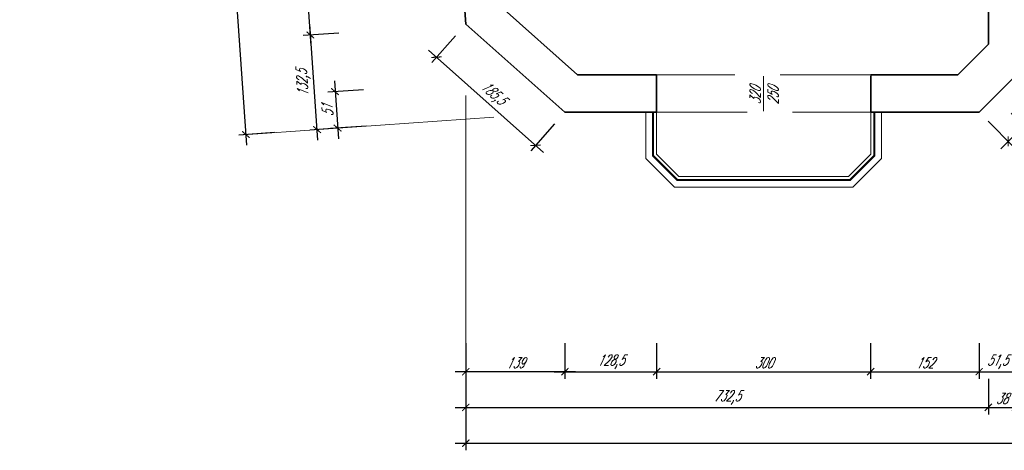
# Model space of a CAD drawing. Header units: millimetres. Extents: x 402 to 79005, y -7782 to 89952.
# Tile 27 of 256: x 21434 to 22815, y 13392 to 13995. Entities that reach past the tile are written whole.
import ezdxf

# ---------------------------------------------------------------- set-up
doc = ezdxf.new("R2010")
doc.units = ezdxf.units.MM
doc.header["$LTSCALE"] = 10
doc.linetypes.add('DASHED', pattern=[19.05, 12.7, -6.35])
doc.layers.get('0').update_dxf_attribs({"lineweight": 0})
doc.layers.get('Defpoints').update_dxf_attribs({"color": 253})
for name, color, linetype, lineweight in [('01 parter - ściany', 253, 'Continuous', 35), ('03_drzwi', 253, 'Continuous', 15), ('04-1_widok', 253, 'Continuous', 5), ('04-2_nad', 253, 'DASHED', 5), ('05-01_wymiary', 253, 'Continuous', 5)]:
    doc.layers.add(name, color=color, linetype=linetype, lineweight=lineweight)
doc.styles.add('ariel_wym', font='simplex.shx', dxfattribs={"width": 0.65, "oblique": 25})
doc.dimstyles.new('ariel 50', dxfattribs={"dimtxt": 15, "dimasz": 10, "dimexe": 10, "dimexo": 0, "dimgap": 5, "dimtad": 1, "dimdec": 1, "dimrnd": 0.5, "dimtxsty": 'ariel_wym', "dimblk": 'ARCHTICK', "dimcen": 2.5, "dimdle": 15, "dimazin": 0, "dimtfac": 1, "dimtdec": 1, "dimtix": 1, "dimtmove": 0, "dimatfit": 3, "dimldrblk": 'DOT', "dimfxl": 0, "dimarcsym": 0})

# ---------------------------------------------------------------- blocks, each defined once
blk = doc.blocks.new('_ArchTick')
at = {"color": 0, "linetype": 'ByBlock', "const_width": 0.15}
blk.add_lwpolyline([(-0.5, -0.5), (0.5, 0.5)], dxfattribs=at)
blk = doc.blocks.new('*D3084')
at = {"layer": '05-01_wymiary', "color": 0, "lineweight": -2}
for p, q in [((22198.6, 13541.9), (22198.6, 13491.9)), ((22327.2, 13541.9), (22327.2, 13491.9)), ((22183.6, 13501.9), (22342.2, 13501.9))]:
    blk.add_line(p, q, dxfattribs=at)
at = {"layer": 'Defpoints', "color": 0, "lineweight": 0}
for p in [(22198.6, 13865.1), (22327.2, 13865.1), (22327.2, 13501.9)]:
    blk.add_point(p, dxfattribs=at)
at = {"layer": '05-01_wymiary', "color": 0, "lineweight": -2, "xscale": 10, "yscale": 10, "zscale": 10, "rotation": 180}
blk.add_blockref('_ArchTick', (22198.6, 13501.9), dxfattribs=at)
at = {"layer": '05-01_wymiary', "color": 0, "lineweight": -2, "xscale": 10, "yscale": 10, "zscale": 10}
blk.add_blockref('_ArchTick', (22327.2, 13501.9), dxfattribs=at)
at = {"layer": '05-01_wymiary', "color": 0, "insert": (22262.9, 13515.8), "char_height": 15, "attachment_point": 5, "style": 'ariel_wym'}
blk.add_mtext('128,5', dxfattribs=at)
blk = doc.blocks.new('_Dot')
at = {"color": 0, "linetype": 'ByBlock', "lineweight": -2}
blk.add_line((-0.5, 0), (-1, 0), dxfattribs=at)
at = {"color": 0, "linetype": 'ByBlock', "const_width": 0.5}
blk.add_lwpolyline([(-0.25, 0, 1), (0.25, 0, 1)], format="xyb", close=True, dxfattribs=at)
blk = doc.blocks.new('*D3085')
at = {"layer": '05-01_wymiary', "color": 0, "lineweight": -2}
for p, q in [((22327.2, 13541.9), (22327.2, 13491.9)), ((22627.2, 13541.9), (22627.2, 13491.9)), ((22312.2, 13501.9), (22642.2, 13501.9))]:
    blk.add_line(p, q, dxfattribs=at)
at = {"layer": 'Defpoints', "color": 0, "lineweight": 0}
for p in [(22327.2, 13865.1), (22627.2, 13865.1), (22627.2, 13501.9)]:
    blk.add_point(p, dxfattribs=at)
at = {"layer": '05-01_wymiary', "color": 0, "lineweight": -2, "xscale": 10, "yscale": 10, "zscale": 10, "rotation": 180}
blk.add_blockref('_ArchTick', (22327.2, 13501.9), dxfattribs=at)
at = {"layer": '05-01_wymiary', "color": 0, "lineweight": -2, "xscale": 10, "yscale": 10, "zscale": 10}
blk.add_blockref('_ArchTick', (22627.2, 13501.9), dxfattribs=at)
at = {"layer": '05-01_wymiary', "color": 0, "insert": (22477.2, 13514.4), "char_height": 15, "attachment_point": 5, "style": 'ariel_wym'}
blk.add_mtext('300', dxfattribs=at)
blk = doc.blocks.new('*D3086')
at = {"layer": '05-01_wymiary', "color": 0, "lineweight": -2}
for p, q in [((22627.2, 13541.9), (22627.2, 13491.9)), ((22779.3, 13541.9), (22779.3, 13491.9)), ((22612.2, 13501.9), (22794.3, 13501.9))]:
    blk.add_line(p, q, dxfattribs=at)
at = {"layer": 'Defpoints', "color": 0, "lineweight": 0}
for p in [(22627.2, 13865.1), (22779.3, 13865.1), (22779.3, 13501.9)]:
    blk.add_point(p, dxfattribs=at)
at = {"layer": '05-01_wymiary', "color": 0, "lineweight": -2, "xscale": 10, "yscale": 10, "zscale": 10, "rotation": 180}
blk.add_blockref('_ArchTick', (22627.2, 13501.9), dxfattribs=at)
at = {"layer": '05-01_wymiary', "color": 0, "lineweight": -2, "xscale": 10, "yscale": 10, "zscale": 10}
blk.add_blockref('_ArchTick', (22779.3, 13501.9), dxfattribs=at)
at = {"layer": '05-01_wymiary', "color": 0, "insert": (22703.3, 13514.4), "char_height": 15, "attachment_point": 5, "style": 'ariel_wym'}
blk.add_mtext('152', dxfattribs=at)
blk = doc.blocks.new('*D3087')
at = {"layer": '05-01_wymiary', "color": 0, "lineweight": -2}
for p, q in [((22779.3, 13541.9), (22779.3, 13491.9)), ((22830.6, 13541.9), (22830.6, 13491.9)), ((22764.3, 13501.9), (22845.6, 13501.9))]:
    blk.add_line(p, q, dxfattribs=at)
at = {"layer": 'Defpoints', "color": 0, "lineweight": 0}
for p in [(22830.6, 13916.4), (22779.3, 13865.1), (22830.6, 13501.9)]:
    blk.add_point(p, dxfattribs=at)
at = {"layer": '05-01_wymiary', "color": 0, "lineweight": -2, "xscale": 10, "yscale": 10, "zscale": 10, "rotation": 180}
blk.add_blockref('_ArchTick', (22779.3, 13501.9), dxfattribs=at)
at = {"layer": '05-01_wymiary', "color": 0, "lineweight": -2, "xscale": 10, "yscale": 10, "zscale": 10}
blk.add_blockref('_ArchTick', (22830.6, 13501.9), dxfattribs=at)
at = {"layer": '05-01_wymiary', "color": 0, "insert": (22804.9, 13515.8), "char_height": 15, "attachment_point": 5, "style": 'ariel_wym'}
blk.add_mtext('51,5', dxfattribs=at)
blk = doc.blocks.new('*D3114')
at = {"layer": '05-01_wymiary', "color": 0, "lineweight": -2}
for p, q in [((22059.7, 13541.9), (22059.7, 13491.9)), ((22198.6, 13541.9), (22198.6, 13491.9)), ((22213.6, 13501.9), (22044.7, 13501.9))]:
    blk.add_line(p, q, dxfattribs=at)
at = {"layer": 'Defpoints', "color": 0, "lineweight": 0}
for p in [(22059.7, 13988.5), (22198.6, 13865.1), (22059.7, 13501.9)]:
    blk.add_point(p, dxfattribs=at)
at = {"layer": '05-01_wymiary', "color": 0, "lineweight": -2, "xscale": 10, "yscale": 10, "zscale": 10, "rotation": 180}
blk.add_blockref('_ArchTick', (22059.7, 13501.9), dxfattribs=at)
at = {"layer": '05-01_wymiary', "color": 0, "lineweight": -2, "xscale": 10, "yscale": 10, "zscale": 10}
blk.add_blockref('_ArchTick', (22198.6, 13501.9), dxfattribs=at)
at = {"layer": '05-01_wymiary', "color": 0, "insert": (22129.1, 13514.4), "char_height": 15, "attachment_point": 5, "style": 'ariel_wym'}
blk.add_mtext('139', dxfattribs=at)
blk = doc.blocks.new('*D3116')
at = {"layer": '05-01_wymiary', "color": 0, "lineweight": -2}
for p, q in [((22059.7, 13491.9), (22059.7, 13441.9)), ((22792.2, 13491.9), (22792.2, 13441.9)), ((22044.7, 13451.9), (22807.2, 13451.9))]:
    blk.add_line(p, q, dxfattribs=at)
at = {"layer": 'Defpoints', "color": 0, "lineweight": 0}
for p in [(22059.7, 13988.5), (22792.2, 13960.5), (22792.2, 13451.9)]:
    blk.add_point(p, dxfattribs=at)
at = {"layer": '05-01_wymiary', "color": 0, "lineweight": -2, "xscale": 10, "yscale": 10, "zscale": 10, "rotation": 180}
blk.add_blockref('_ArchTick', (22059.7, 13451.9), dxfattribs=at)
at = {"layer": '05-01_wymiary', "color": 0, "lineweight": -2, "xscale": 10, "yscale": 10, "zscale": 10}
blk.add_blockref('_ArchTick', (22792.2, 13451.9), dxfattribs=at)
at = {"layer": '05-01_wymiary', "color": 0, "insert": (22426, 13465.8), "char_height": 15, "attachment_point": 5, "style": 'ariel_wym'}
blk.add_mtext('732,5', dxfattribs=at)
blk = doc.blocks.new('*D3117')
at = {"layer": '05-01_wymiary', "color": 0, "lineweight": -2}
for p, q in [((22792.2, 13491.9), (22792.2, 13441.9)), ((22830.2, 13491.9), (22830.2, 13441.9)), ((22777.2, 13451.9), (22845.2, 13451.9))]:
    blk.add_line(p, q, dxfattribs=at)
at = {"layer": 'Defpoints', "color": 0, "lineweight": 0}
for p in [(22792.2, 13960.5), (22830.2, 13967.4), (22830.2, 13451.9)]:
    blk.add_point(p, dxfattribs=at)
at = {"layer": '05-01_wymiary', "color": 0, "lineweight": -2, "xscale": 10, "yscale": 10, "zscale": 10, "rotation": 180}
blk.add_blockref('_ArchTick', (22792.2, 13451.9), dxfattribs=at)
at = {"layer": '05-01_wymiary', "color": 0, "lineweight": -2, "xscale": 10, "yscale": 10, "zscale": 10}
blk.add_blockref('_ArchTick', (22830.2, 13451.9), dxfattribs=at)
at = {"layer": '05-01_wymiary', "color": 0, "insert": (22811.2, 13464.4), "char_height": 15, "attachment_point": 5, "style": 'ariel_wym'}
blk.add_mtext('38', dxfattribs=at)
blk = doc.blocks.new('*D3139')
at = {"layer": '05-01_wymiary', "color": 0, "lineweight": -2}
for p, q in [((22059.7, 13441.9), (22059.7, 13391.9)), ((27712.5, 13441.9), (27712.5, 13391.9)), ((22044.7, 13401.9), (27727.5, 13401.9))]:
    blk.add_line(p, q, dxfattribs=at)
at = {"layer": 'Defpoints', "color": 0, "lineweight": 0}
for p in [(22059.7, 13988.5), (27712.5, 13916.4), (27712.5, 13401.9)]:
    blk.add_point(p, dxfattribs=at)
at = {"layer": '05-01_wymiary', "color": 0, "lineweight": -2, "xscale": 10, "yscale": 10, "zscale": 10, "rotation": 180}
blk.add_blockref('_ArchTick', (22059.7, 13401.9), dxfattribs=at)
at = {"layer": '05-01_wymiary', "color": 0, "lineweight": -2, "xscale": 10, "yscale": 10, "zscale": 10}
blk.add_blockref('_ArchTick', (27712.5, 13401.9), dxfattribs=at)
at = {"layer": '05-01_wymiary', "color": 0, "insert": (24886.1, 13414.4), "char_height": 15, "attachment_point": 5, "style": 'ariel_wym'}
blk.add_mtext('5653', dxfattribs=at)
blk = doc.blocks.new('*D3266')
at = {"layer": '05-01_wymiary', "color": 0, "lineweight": -2}
for p, q in [((21852.2, 13825.9), (21840.9, 13988.2)), ((21881.8, 13976), (21831.9, 13972.5)), ((21891.1, 13843.6), (21841.2, 13840.2))]:
    blk.add_line(p, q, dxfattribs=at)
at = {"layer": 'Defpoints', "color": 0, "lineweight": 0}
for p in [(22059.7, 13988.5), (21841.9, 13973.2), (22198.6, 13865.1)]:
    blk.add_point(p, dxfattribs=at)
at = {"layer": '05-01_wymiary', "color": 0, "lineweight": -2, "xscale": 10, "yscale": 10, "zscale": 10}
for p, rotation in [((21841.9, 13973.2), 94.00000000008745), ((21851.2, 13840.8), 274.0000000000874)]:
    blk.add_blockref('_ArchTick', p, dxfattribs=dict(at, rotation=rotation))
at = {"layer": '05-01_wymiary', "color": 0, "insert": (21832.6, 13906.1), "char_height": 15, "attachment_point": 5, "rotation": 94, "style": 'ariel_wym'}
blk.add_mtext('132,5', dxfattribs=at)
blk = doc.blocks.new('*D3267')
at = {"layer": '05-01_wymiary', "color": 0, "lineweight": -2}
for p, q in [((21843, 13958.3), (21830.5, 14136.2)), ((21871.5, 14124.1), (21821.6, 14120.6)), ((21881.8, 13976), (21831.9, 13972.5))]:
    blk.add_line(p, q, dxfattribs=at)
at = {"layer": 'Defpoints', "color": 0, "lineweight": 0}
for p in [(22100.2, 14140.1), (21831.6, 14121.3), (22059.7, 13988.5)]:
    blk.add_point(p, dxfattribs=at)
at = {"layer": '05-01_wymiary', "color": 0, "lineweight": -2, "xscale": 10, "yscale": 10, "zscale": 10}
for p, rotation in [((21831.6, 14121.3), 94.00000000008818), ((21841.9, 13973.2), 274.0000000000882)]:
    blk.add_blockref('_ArchTick', p, dxfattribs=dict(at, rotation=rotation))
at = {"layer": '05-01_wymiary', "color": 0, "insert": (21822.8, 14046.3), "char_height": 15, "attachment_point": 5, "rotation": 94, "style": 'ariel_wym'}
blk.add_mtext('148,5', dxfattribs=at)
blk = doc.blocks.new('*D3315')
at = {"layer": '05-01_wymiary', "color": 0, "lineweight": -2}
for p, q in [((21875.4, 13908.9), (21881.1, 13827.9)), ((21916.3, 13896.7), (21866.5, 13893.2)), ((21919.9, 13845.7), (21870, 13842.2))]:
    blk.add_line(p, q, dxfattribs=at)
at = {"layer": 'Defpoints', "color": 0, "lineweight": 0}
for p in [(22216.2, 13917.7), (22198.6, 13865.1), (21880, 13842.9)]:
    blk.add_point(p, dxfattribs=at)
at = {"layer": '05-01_wymiary', "color": 0, "lineweight": -2, "xscale": 10, "yscale": 10, "zscale": 10}
for p, rotation in [((21876.4, 13893.9), 94.00000000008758), ((21880, 13842.9), 274.0000000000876)]:
    blk.add_blockref('_ArchTick', p, dxfattribs=dict(at, rotation=rotation))
at = {"layer": '05-01_wymiary', "color": 0, "insert": (21865.8, 13867.5), "char_height": 15, "attachment_point": 5, "rotation": 94, "style": 'ariel_wym'}
blk.add_mtext('51', dxfattribs=at)
blk = doc.blocks.new('*D3316')
at = {"layer": '05-01_wymiary', "color": 0, "lineweight": -2}
for p, q in [((21752.5, 13818.9), (21443.2, 18240.8)), ((21484.2, 18228.6), (21434.3, 18225.1)), ((21791.3, 13836.7), (21741.4, 13833.2))]:
    blk.add_line(p, q, dxfattribs=at)
at = {"layer": 'Defpoints', "color": 0, "lineweight": 0}
for p in [(21816.7, 18251.8), (21444.3, 18225.8), (22198.6, 13865.1)]:
    blk.add_point(p, dxfattribs=at)
at = {"layer": '05-01_wymiary', "color": 0, "lineweight": -2, "xscale": 10, "yscale": 10, "zscale": 10}
for p, rotation in [((21444.3, 18225.8), 94.00000000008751), ((21751.4, 13833.9), 274.0000000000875)]:
    blk.add_blockref('_ArchTick', p, dxfattribs=dict(at, rotation=rotation))
at = {"layer": '05-01_wymiary', "color": 0, "insert": (21584, 16028.9), "char_height": 15, "attachment_point": 5, "rotation": 94, "style": 'ariel_wym'}
blk.add_mtext('4402,5', dxfattribs=at)
blk = doc.blocks.new('*D3062')
at = {"layer": '05-01_wymiary', "color": 0, "lineweight": -2}
for p, q in [((22843, 13903.9), (22878.4, 13868.6)), ((22881.9, 13886.2), (22809.5, 13813.8)), ((22791.8, 13852.7), (22827.1, 13817.3))]:
    blk.add_line(p, q, dxfattribs=at)
at = {"layer": 'Defpoints', "color": 0, "lineweight": 0}
for p in [(22830.6, 13916.4), (22779.3, 13865.1), (22820.1, 13824.4)]:
    blk.add_point(p, dxfattribs=at)
at = {"layer": '05-01_wymiary', "color": 0, "lineweight": -2, "xscale": 10, "yscale": 10, "zscale": 10}
for p, rotation in [((22871.3, 13875.6), 45), ((22820.1, 13824.4), 225)]:
    blk.add_blockref('_ArchTick', p, dxfattribs=dict(at, rotation=rotation))
at = {"layer": '05-01_wymiary', "color": 0, "insert": (22835.8, 13859.9), "char_height": 15, "attachment_point": 5, "rotation": 45, "style": 'ariel_wym'}
blk.add_mtext('72,5', dxfattribs=at)
blk = doc.blocks.new('*D3063')
at = {"layer": '05-01_wymiary', "color": 0, "lineweight": -2}
for p, q in [((22045.1, 13972.1), (22011.9, 13934.7)), ((22007.4, 13952.1), (22168.6, 13808.9)), ((22184, 13848.7), (22150.8, 13811.3))]:
    blk.add_line(p, q, dxfattribs=at)
at = {"layer": 'Defpoints', "color": 0, "lineweight": 0}
for p in [(22059.7, 13988.5), (22198.6, 13865.1), (22157.4, 13818.8)]:
    blk.add_point(p, dxfattribs=at)
at = {"layer": '05-01_wymiary', "color": 0, "lineweight": -2, "xscale": 10, "yscale": 10, "zscale": 10}
for p, rotation in [((22018.6, 13942.2), 138.3867827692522), ((22157.4, 13818.8), 318.3867827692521)]:
    blk.add_blockref('_ArchTick', p, dxfattribs=dict(at, rotation=rotation))
at = {"layer": '05-01_wymiary', "color": 0, "insert": (22097.2, 13890.9), "char_height": 15, "attachment_point": 5, "rotation": 318.3868, "style": 'ariel_wym'}
blk.add_mtext('185,5', dxfattribs=at)

msp = doc.modelspace()

# ---------------------------------------------------------------- linework, layer by layer
at = {"layer": '01 parter - ściany'}
for p, q in [((22059.72, 13988.48), (22048.67, 14146.49)), ((22059.72, 13988.48), (22048.67, 14146.49)), ((22792.23, 13960.46), (22792.23, 14061.59)), ((22109.14, 14012.79), (22216.21, 13917.69)), ((22059.72, 13988.48), (22198.57, 13865.14)), ((22792.23, 13960.46), (22749.46, 13917.69)), ((22216.21, 13917.69), (22327.23, 13917.69)), ((22327.23, 13865.14), (22327.23, 13917.69)), ((22749.46, 13917.69), (22627.23, 13917.69)), ((22627.23, 13865.14), (22627.23, 13916.14)), ((22830.56, 13916.4), (22779.3, 13865.14)), ((22327.23, 13865.14), (22198.57, 13865.14)), ((22627.23, 13865.14), (22779.3, 13865.14))]:
    msp.add_line(p, q, dxfattribs=at)
at = {"layer": '03_drzwi'}
msp.add_line((22477.23, 13866.53), (22477.23, 13915.52), dxfattribs=at)
at = {"layer": '04-1_widok'}
for p, q in [((22312.23, 13865.14), (22312.23, 13800.14)), ((22327.23, 13865.14), (22327.23, 13806.35)), ((22627.23, 13865.14), (22627.23, 13806.35)), ((22642.23, 13865.14), (22642.23, 13800.14)), ((22327.23, 13806.35), (22358.44, 13775.14)), ((22627.23, 13806.35), (22596.01, 13775.14)), ((22312.23, 13800.14), (22352.23, 13760.14)), ((22642.23, 13800.14), (22602.23, 13760.14)), ((22596.01, 13775.14), (22358.44, 13775.14)), ((22602.23, 13760.14), (22352.23, 13760.14))]:
    msp.add_line(p, q, dxfattribs=at)
at = {"layer": '04-1_widok', "const_width": 3}
msp.add_lwpolyline([(22632.23, 13865.14), (22632.23, 13804.28), (22598.08, 13770.14), (22356.37, 13770.14), (22322.23, 13804.28), (22322.23, 13865.14)], dxfattribs=at)
at = {"layer": '04-2_nad'}
for p, q in [((22627.23, 13917.69), (22327.23, 13917.69)), ((22327.23, 13865.14), (22627.23, 13865.14))]:
    msp.add_line(p, q, dxfattribs=at)
at = {"layer": '05-01_wymiary'}
for p, q in [((22059.72, 13541.86), (22059.72, 13888.48)), ((21741.43, 13833.17), (22098.82, 13858.17))]:
    msp.add_line(p, q, dxfattribs=at)

# ---------------------------------------------------------------- texts
at = {"layer": '03_drzwi', "insert": (22497.87, 13875.98), "char_height": 15, "width": 160.5905, "attachment_point": 7, "rotation": 90, "style": 'ariel_wym'}
msp.add_mtext('320\\P250', dxfattribs=at)

# ---------------------------------------------------------------- dimensions: what is measured, and where the dimension line sits
at = {"layer": '05-01_wymiary'}
for base, p1, p2, picture, middle in [((21444.3, 18225.8), (22198.57, 13865.14), (21816.73, 18251.85), '*D3316', (21583.96, 16028.87)), ((21831.56, 14121.28), (22059.72, 13988.48), (22100.24, 14140.07), '*D3267', (21822.84, 14046.29)), ((21841.91, 13973.25), (22198.57, 13865.14), (22059.72, 13988.48), '*D3266', (21832.64, 13906.08)), ((21880.01, 13842.86), (22216.21, 13917.69), (22198.57, 13865.14), '*D3315', (21865.75, 13867.53))]:
    dim = msp.add_linear_dim(base=base, p1=p1, p2=p2, angle=94, dimstyle='ariel 50', dxfattribs=at)
    dim.commit()
    dim.dimension.update_dxf_attribs({"geometry": picture, "text_midpoint": middle})
for p1, p2, distance, picture, middle in [((22059.72, 13988.48), (22198.57, 13865.14), -61.96, '*D3063', (22097.24, 13890.9)), ((22830.56, 13916.4), (22779.3, 13865.14), 57.65, '*D3062', (22835.84, 13859.86))]:
    dim = msp.add_aligned_dim(p1=p1, p2=p2, distance=distance, dimstyle='ariel 50', dxfattribs=at)
    dim.commit()
    dim.dimension.update_dxf_attribs({"geometry": picture, "text_midpoint": middle})
for base, p1, p2, picture, middle in [((22059.7188, 13501.8554), (22198.5726, 13865.1408), (22059.7188, 13988.4783), '*D3114', (22129.1457, 13514.3554)), ((22792.23, 13451.86), (22059.72, 13988.48), (22792.23, 13960.46), '*D3116', (22425.97, 13465.78)), ((27712.5, 13401.86), (22059.72, 13988.48), (27712.5, 13916.4), '*D3139', (24886.11, 13414.36)), ((22830.23, 13451.86), (22792.23, 13960.46), (22830.23, 13967.4), '*D3117', (22811.23, 13464.36)), ((22830.56, 13501.86), (22779.3, 13865.14), (22830.56, 13916.4), '*D3087', (22804.93, 13515.78)), ((22327.23, 13501.86), (22198.57, 13865.14), (22327.23, 13865.14), '*D3084', (22262.9, 13515.78)), ((22627.23, 13501.86), (22327.23, 13865.14), (22627.23, 13865.14), '*D3085', (22477.23, 13514.36)), ((22779.3, 13501.86), (22627.23, 13865.14), (22779.3, 13865.14), '*D3086', (22703.26, 13514.36))]:
    dim = msp.add_linear_dim(base=base, p1=p1, p2=p2, dimstyle='ariel 50', dxfattribs=at)
    dim.commit()
    dim.dimension.update_dxf_attribs({"geometry": picture, "text_midpoint": middle})

doc.saveas('drawing.dxf')
